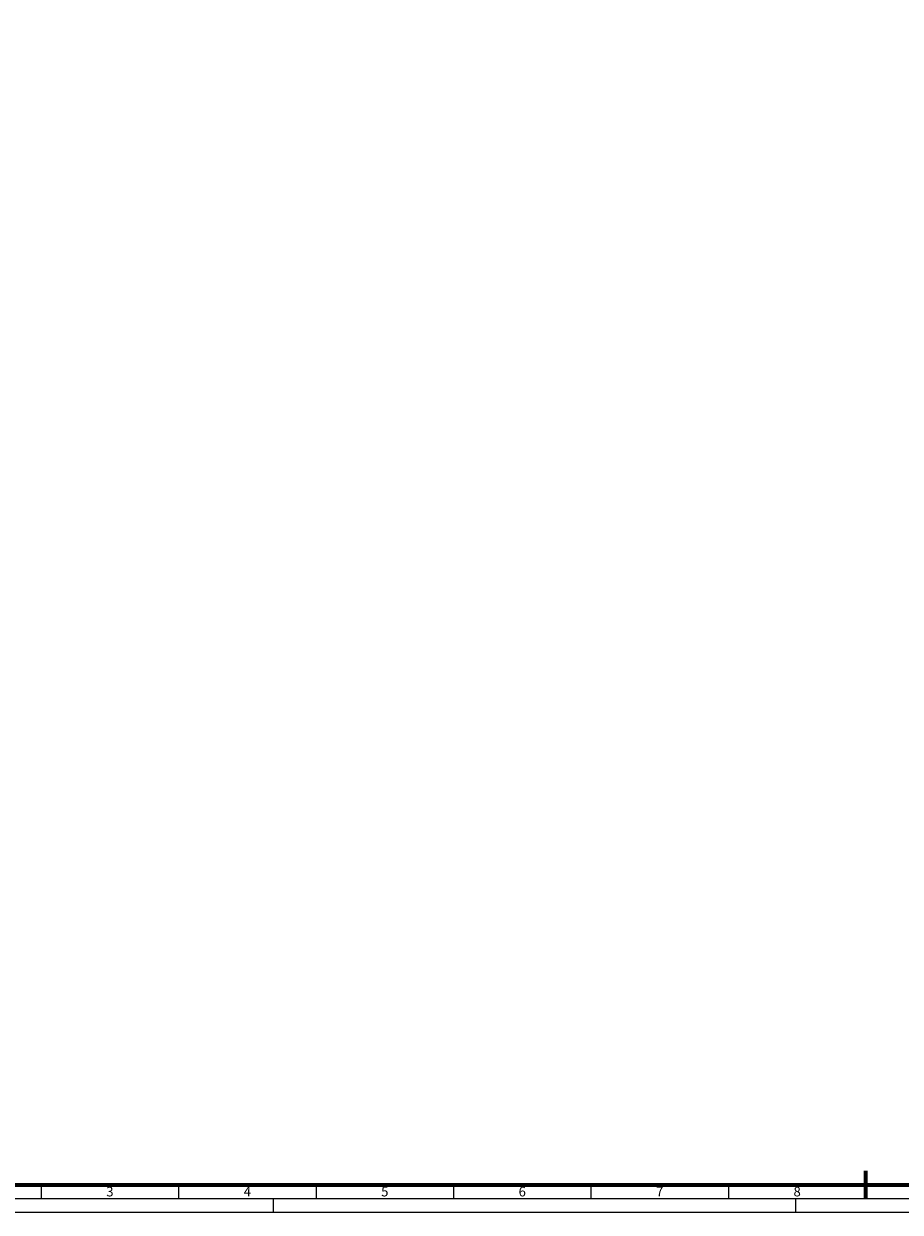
# Model space of a CAD drawing. Header units: millimetres. Extents: x 0 to 3254, y 0 to 841.
# Tile 9 of 13: x 1308 to 1627, y 0 to 432. Entities that reach past the tile are written whole.
import ezdxf

# ---------------------------------------------------------------- set-up
doc = ezdxf.new("R2010")
doc.units = ezdxf.units.MM
doc.layers.add('FALTMARKEN', color=7, linetype='Continuous')
doc.layers.add('Rahmen', color=7, linetype='Continuous')
doc.styles.add('Mainova', font='arial.ttf', dxfattribs={"width": 0.7})

# ---------------------------------------------------------------- blocks, each defined once
blk = doc.blocks.new('RAHMEN_A1_DIN5457')
at = {"layer": 'FALTMARKEN'}
for p, q in [((210, 0), (210, 5)), ((400, 0), (400, 5))]:
    blk.add_line(p, q, dxfattribs=at)
at = {"layer": 'Rahmen', "lineweight": 70}
blk.add_line((425.5, 5), (425.5, 15), dxfattribs=at)
at = {"layer": 'Rahmen'}
for p, q in [((125.5, 10), (125.5, 5)), ((175.5, 10), (175.5, 5)), ((225.5, 10), (225.5, 5)), ((275.5, 10), (275.5, 5)), ((325.5, 10), (325.5, 5)), ((375.5, 10), (375.5, 5)), ((425.5, 5), (425.5, 10))]:
    blk.add_line(p, q, dxfattribs=at)
at = {"layer": 'Rahmen', "color": 1}
blk.add_lwpolyline([(0, 0), (841, 0), (841, 594), (0, 594)], close=True, dxfattribs=at)
at = {"layer": 'Rahmen', "color": 5}
blk.add_lwpolyline([(15, 5), (836, 5), (836, 589), (15, 589)], close=True, dxfattribs=at)
at = {"layer": 'Rahmen', "lineweight": 70}
blk.add_lwpolyline([(20, 10), (831, 10), (831, 584), (20, 584)], close=True, dxfattribs=at)
at = {"layer": 'Rahmen', "char_height": 3.5, "attachment_point": 5, "style": 'Mainova'}
for s, insert in [('3', (150.5, 7.5)), ('\\pxqc;4', (200.5, 7.5)), ('\\pxqc;5', (250.5, 7.5)), ('\\pxqc;6', (300.5, 7.5)), ('\\pxqc;7', (350.5, 7.5)), ('\\pxqc;8', (400.5, 7.5))]:
    blk.add_mtext_dynamic_manual_height_columns(s, width=50, gutter_width=17.5, heights=[20.86], dxfattribs=dict(at, insert=insert))

msp = doc.modelspace()

# ---------------------------------------------------------------- block references
msp.add_blockref('RAHMEN_A1_DIN5457', (1189, 0))

doc.saveas('drawing.dxf')
